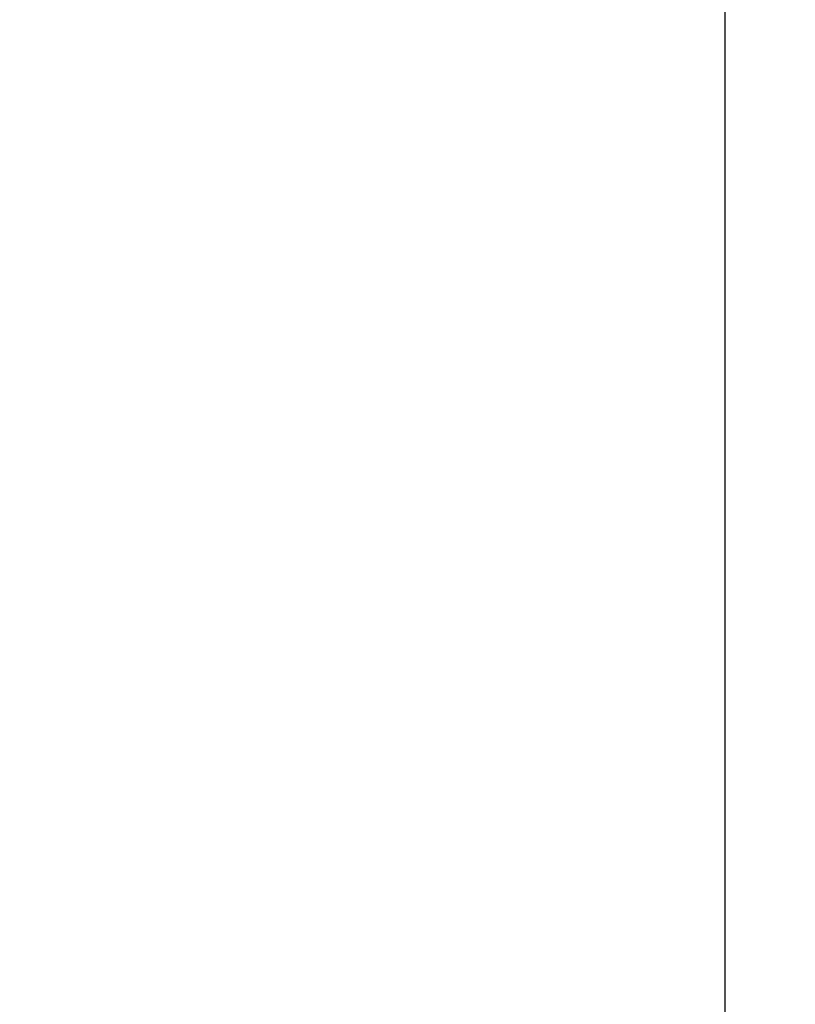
# Model space of a CAD drawing. Header units: millimetres. Extents: x 0 to 420, y 0 to 299.
# Tile 67 of 72: x 345 to 367, y 149 to 177. Entities that reach past the tile are written whole.
import ezdxf

# ---------------------------------------------------------------- set-up
doc = ezdxf.new("R2010")
doc.units = ezdxf.units.MM
doc.layers.add('QUOTE', color=174, linetype='Continuous')
doc.styles.add('SLDTEXTSTYLE3', font='TXT', dxfattribs={"width": 0.75})
doc.dimstyles.new('SLDDIMSTYLE0', dxfattribs={"dimtxt": 3, "dimasz": 3, "dimexe": 0, "dimexo": 0.0625, "dimgap": 0.75, "dimtad": 1, "dimlfac": 6.46054, "dimrnd": 1e-09, "dimzin": 12, "dimdsep": 46, "dimtxsty": 'SLDTEXTSTYLE3', "dimsah": 1, "dimcen": 0.09, "dimadec": 0, "dimazin": 3, "dimtfac": 1, "dimtdec": 3, "dimtofl": 0, "dimtmove": 0, "dimatfit": 3, "dimfxl": 0, "dimfrac": 2, "dimtolj": 1, "dimtzin": 12, "dimarcsym": 0})

# ---------------------------------------------------------------- blocks, each defined once
blk = doc.blocks.new('_D_2')
at = {"layer": 'QUOTE'}
for p, q in [((329.026, 282.482), (367.044, 282.482)), ((365.044, 141.766), (365.044, 282.482)), ((348.307, 141.766), (367.044, 141.766))]:
    blk.add_line(p, q, dxfattribs=at)
for points in [[(365.044, 282.482), (364.544, 279.482), (365.544, 279.482)], [(365.044, 141.766), (365.544, 144.766), (364.544, 144.766)]]:
    blk.add_solid(points, dxfattribs=at)
at = {"layer": 'QUOTE', "insert": (361.176, 207.137), "char_height": 3, "attachment_point": 1, "rotation": 90, "style": 'SLDTEXTSTYLE3'}
blk.add_mtext('909,1', dxfattribs=at)

msp = doc.modelspace()

# ---------------------------------------------------------------- dimensions: what is measured, and where the dimension line sits
at = {"layer": 'QUOTE'}
dim = msp.add_linear_dim(base=(365.0436, 282.4821), p1=(346.3068, 141.7664), p2=(327.0264, 282.4821), angle=90, dimstyle='SLDDIMSTYLE0', dxfattribs=at)
dim.commit()
dim.dimension.update_dxf_attribs({"geometry": '_D_2', "text_midpoint": (365.0436, 212.1242), "dimtype": 160})

doc.saveas('drawing.dxf')
